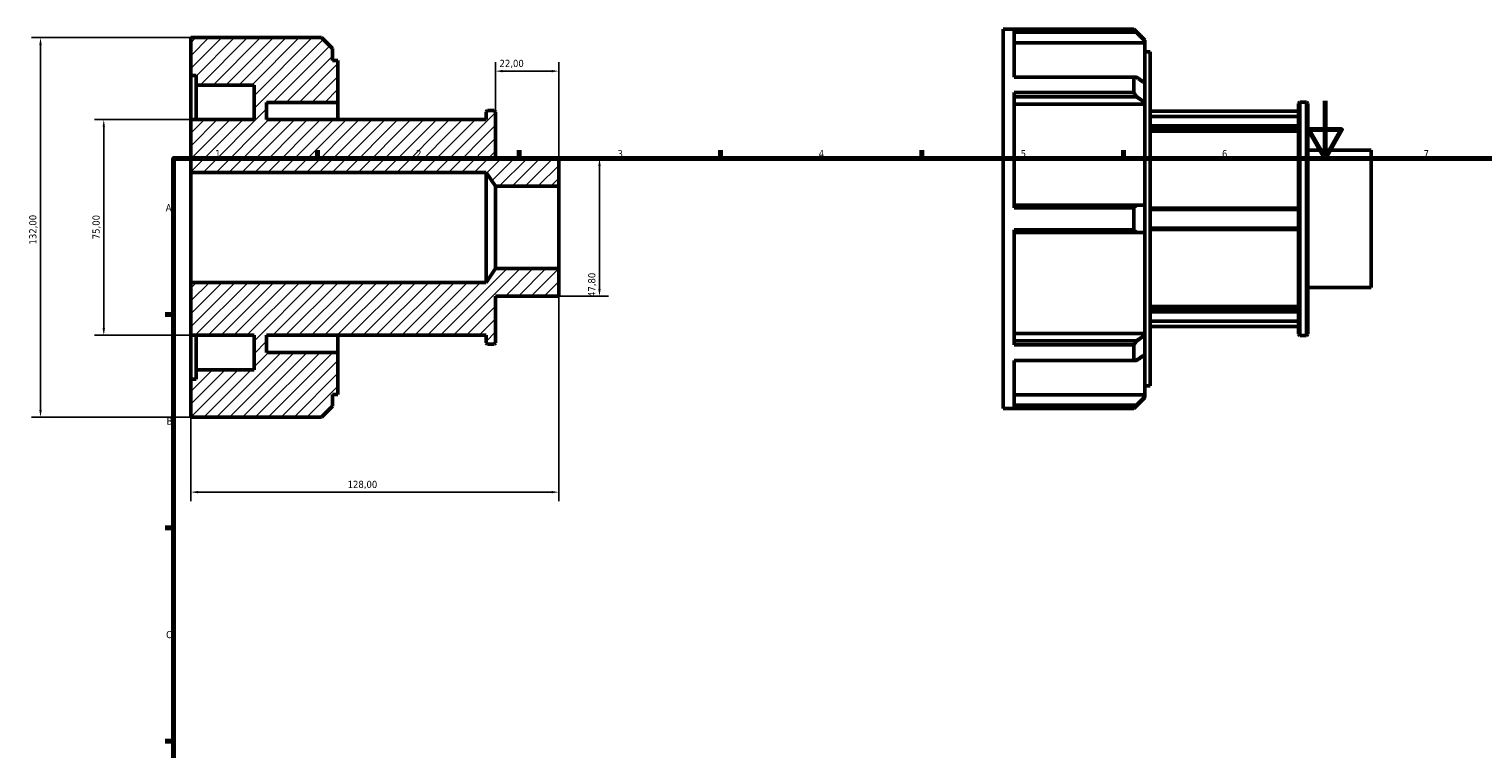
# Model space of a CAD drawing. Header units: millimetres. Extents: x -30 to 904, y -23 to 619.
# Tile 3 of 5: x -30 to 475, y 369 to 619. Entities that reach past the tile are written whole.
import ezdxf

# ---------------------------------------------------------------- set-up
doc = ezdxf.new("R2010")
doc.units = ezdxf.units.MM
for name, color, linetype, lineweight in [('Border (ISO)', 7, 'Continuous', 70), ('Dimension (ISO)', 7, 'Continuous', 25), ('Hatch (ISO)', 7, 'Continuous', 18), ('Visible (ISO)', 7, 'Continuous', 50)]:
    doc.layers.add(name, color=color, linetype=linetype, lineweight=lineweight)
doc.styles.add('Note Text (ISO)', font='tahoma.ttf')
doc.dimstyles.new('Default (ISO)', dxfattribs={"dimtxt": 2.5, "dimasz": 2.5, "dimexe": 3.175, "dimexo": 0, "dimgap": 0.762, "dimtad": 1, "dimrnd": 1e-08, "dimzin": 0, "dimtxsty": 'Note Text (ISO)', "dimcen": 0.09, "dimdle": 10, "dimclrd": 256, "dimclre": 256, "dimclrt": 232, "dimazin": 0, "dimtfac": 1.40208, "dimtmove": 0, "dimatfit": 3, "dimfxl": 1, "dimtolj": 1, "dimtzin": 0, "dimlwd": -1, "dimlwe": -1, "dimarcsym": 0})

# ---------------------------------------------------------------- blocks, each defined once
blk = doc.blocks.new('Borders Default Border')
at = {"layer": 'Border (ISO)'}
for p, q in [((70.08, 574), (70.08, 576.9)), ((140.17, 574), (140.17, 576.9)), ((210.25, 574), (210.25, 576.9)), ((280.33, 574), (280.33, 576.9)), ((350.42, 574), (350.42, 576.9)), ((20, 519.75), (17.1, 519.75)), ((20, 445.5), (17.1, 445.5)), ((20, 371.25), (17.1, 371.25))]:
    blk.add_line(p, q, dxfattribs=at)
at = {"layer": 'Border (ISO)', "flags": 128}
for points in [[(420.5, 594), (420.5, 574), (414.73, 584), (426.27, 584), (420.5, 574)], [(20, 20), (20, 574), (821, 574), (821, 20), (20, 20)]]:
    blk.add_lwpolyline(points, dxfattribs=at)
at = {"layer": 'Border (ISO)', "color": 232, "true_color": 0xca0064, "char_height": 2.5, "attachment_point": 7, "style": 'Note Text (ISO)'}
for s, insert in [('1', (34.48, 574.4)), ('2', (104.37, 574.4)), ('3', (174.43, 574.35)), ('4', (244.42, 574.4)), ('5', (314.64, 574.35)), ('6', (384.66, 574.35)), ('7', (454.77, 574.4)), ('A', (17.29, 555.62)), ('B', (17.59, 481.37)), ('C', (17.43, 407.08))]:
    blk.add_mtext(s, dxfattribs=dict(at, insert=insert))
blk = doc.blocks.new('*D7')
at = {"layer": 'Defpoints', "color": 0, "transparency": 16777216}
for p in [(132, 604.36), (132, 590.15), (154, 564.34)]:
    blk.add_point(p, dxfattribs=at)
at = {"layer": 'Dimension (ISO)', "transparency": 16777216}
for p, q in [((132, 590.15), (132, 607.53)), ((154, 564.34), (154, 607.53)), ((151.5, 604.36), (134.5, 604.36))]:
    blk.add_line(p, q, dxfattribs=at)
for points in [[(134.5, 604.77), (134.5, 603.94), (132, 604.36)], [(151.5, 604.77), (151.5, 603.94), (154, 604.36)]]:
    blk.add_solid(points, dxfattribs=at)
at = {"layer": 'Dimension (ISO)', "color": 232, "true_color": 0xca0064, "transparency": 16777216, "insert": (133.39, 608.29), "char_height": 2.5, "attachment_point": 1, "style": 'Note Text (ISO)'}
blk.add_mtext('\\A1;22,00', dxfattribs=at)
blk = doc.blocks.new('*D8')
at = {"layer": 'Defpoints', "color": 0, "transparency": 16777216}
for p in [(154, 573.9), (154, 526.1), (168.16, 526.1)]:
    blk.add_point(p, dxfattribs=at)
at = {"layer": 'Dimension (ISO)', "transparency": 16777216}
for p, q in [((154, 573.9), (171.34, 573.9)), ((168.16, 571.4), (168.16, 528.6)), ((154, 526.1), (171.34, 526.1))]:
    blk.add_line(p, q, dxfattribs=at)
for points in [[(167.74, 571.4), (168.58, 571.4), (168.16, 573.9)], [(167.74, 528.6), (168.58, 528.6), (168.16, 526.1)]]:
    blk.add_solid(points, dxfattribs=at)
at = {"layer": 'Dimension (ISO)', "color": 232, "true_color": 0xca0064, "transparency": 16777216, "insert": (164.22, 525.79), "char_height": 2.5, "attachment_point": 1, "rotation": 90, "style": 'Note Text (ISO)'}
blk.add_mtext('\\A1;47,80', dxfattribs=at)
blk = doc.blocks.new('*D9')
at = {"layer": 'Defpoints', "color": 0, "transparency": 16777216}
for p in [(26, 587.5), (-4.25, 512.5), (26, 512.5)]:
    blk.add_point(p, dxfattribs=at)
at = {"layer": 'Dimension (ISO)', "transparency": 16777216}
for p, q in [((26, 587.5), (-7.43, 587.5)), ((-4.25, 585), (-4.25, 515)), ((26, 512.5), (-7.43, 512.5))]:
    blk.add_line(p, q, dxfattribs=at)
for points in [[(-4.67, 585), (-3.84, 585), (-4.25, 587.5)], [(-4.67, 515), (-3.84, 515), (-4.25, 512.5)]]:
    blk.add_solid(points, dxfattribs=at)
at = {"layer": 'Dimension (ISO)', "color": 232, "true_color": 0xca0064, "transparency": 16777216, "insert": (-8.19, 545.88), "char_height": 2.5, "attachment_point": 1, "rotation": 90, "style": 'Note Text (ISO)'}
blk.add_mtext('\\A1;75,00', dxfattribs=at)
blk = doc.blocks.new('*D10')
at = {"layer": 'Defpoints', "color": 0, "transparency": 16777216}
for p in [(26, 616), (-26.26, 484), (26, 484)]:
    blk.add_point(p, dxfattribs=at)
at = {"layer": 'Dimension (ISO)', "transparency": 16777216}
for p, q in [((26, 616), (-29.43, 616)), ((-26.26, 613.5), (-26.26, 486.5)), ((26, 484), (-29.43, 484))]:
    blk.add_line(p, q, dxfattribs=at)
for points in [[(-26.67, 613.5), (-25.84, 613.5), (-26.26, 616)], [(-26.67, 486.5), (-25.84, 486.5), (-26.26, 484)]]:
    blk.add_solid(points, dxfattribs=at)
at = {"layer": 'Dimension (ISO)', "color": 232, "true_color": 0xca0064, "transparency": 16777216, "insert": (-30.19, 544.05), "char_height": 2.5, "attachment_point": 1, "rotation": 90, "style": 'Note Text (ISO)'}
blk.add_mtext('\\A1;132,00', dxfattribs=at)
blk = doc.blocks.new('*D12')
at = {"layer": 'Defpoints', "color": 0, "transparency": 16777216}
for p in [(154, 535.66), (26, 530.88), (26, 457.92)]:
    blk.add_point(p, dxfattribs=at)
at = {"layer": 'Dimension (ISO)', "transparency": 16777216}
for p, q in [((154, 535.66), (154, 454.74)), ((26, 530.88), (26, 454.74)), ((151.5, 457.92), (28.5, 457.92))]:
    blk.add_line(p, q, dxfattribs=at)
for points in [[(28.5, 458.33), (28.5, 457.5), (26, 457.92)], [(151.5, 458.33), (151.5, 457.5), (154, 457.92)]]:
    blk.add_solid(points, dxfattribs=at)
at = {"layer": 'Dimension (ISO)', "color": 232, "true_color": 0xca0064, "transparency": 16777216, "insert": (80.55, 461.86), "char_height": 2.5, "attachment_point": 1, "style": 'Note Text (ISO)'}
blk.add_mtext('\\A1;128,00', dxfattribs=at)

msp = doc.modelspace()

# ---------------------------------------------------------------- hatches: boundary and pattern name
at = {"layer": 'Hatch (ISO)'}
h = msp.add_hatch(dxfattribs=at)
h.set_pattern_fill('ANSI31', color=256, scale=25.4, style=0)
h.set_pattern_definition([(45, (0, 0), (-2.245064, 2.245064), [])])
h.paths.add_polyline_path([(132, 564.3409), (154, 564.3409), (154, 573.9015), (132, 573.9015), (132, 590.1545), (131.522, 590.6326), (129.178, 590.6326), (128.7, 590.1545), (128.7, 587.5), (52.4, 587.5), (52.4, 593.5), (77.2, 593.5), (77.2, 608.08), (75.28, 608.08), (75.28, 612.1758), (71.4558, 616), (26, 616), (26, 602.8), (27.92, 602.8), (27.92, 599.5), (48, 599.5), (48, 587.5), (26, 587.5), (26, 569.1212), (128.7, 569.1212)])
h.paths.add_polyline_path([(154, 535.6591), (132, 535.6591), (128.7, 530.8788), (26, 530.8788), (26, 512.5), (48, 512.5), (48, 500.5), (27.92, 500.5), (27.92, 497.2), (26, 497.2), (26, 484), (71.4558, 484), (75.28, 487.8242), (75.28, 491.92), (77.2, 491.92), (77.2, 506.5), (52.4, 506.5), (52.4, 512.5), (128.7, 512.5), (128.7, 509.8455), (129.178, 509.3675), (131.522, 509.3675), (132, 509.8455), (132, 526.0985), (154, 526.0985)])

# ---------------------------------------------------------------- linework, layer by layer
at = {"layer": 'Visible (ISO)'}
for p, q in [((308.5312, 486.9823), (308.5312, 618.9823)), ((308.5312, 618.9823), (353.987, 618.9823)), ((312.3712, 602.2785), (312.3712, 618.8713)), ((353.987, 618.8713), (312.3712, 618.8713)), ((312.3712, 617.8529), (354.9405, 617.8529)), ((353.987, 618.8713), (353.987, 618.9823)), ((357.8112, 615.1581), (353.987, 618.9823)), ((71.4558, 616), (26, 616)), ((26, 616), (26, 602.8)), ((75.28, 612.1758), (71.4558, 616)), ((75.28, 608.08), (75.28, 612.1758)), ((357.8112, 614.1759), (312.3712, 614.1759)), ((357.8112, 615.1581), (357.8112, 614.974)), ((357.8112, 614.974), (357.8112, 614.1759)), ((357.8112, 600.1973), (357.8112, 614.1759)), ((77.2, 608.08), (75.28, 608.08)), ((77.2, 593.5), (77.2, 608.08)), ((357.8112, 611.0623), (359.7312, 611.0623)), ((359.7312, 494.9023), (359.7312, 611.0623)), ((26, 602.8), (27.92, 602.8)), ((26, 587.5), (26, 602.8)), ((27.92, 602.8), (27.92, 599.5)), ((312.3712, 602.2785), (353.987, 602.2785)), ((353.987, 596.8673), (353.987, 602.2785)), ((27.92, 599.5), (48, 599.5)), ((27.92, 587.5), (27.92, 599.5)), ((48, 599.5), (48, 587.5)), ((312.3712, 556.8086), (312.3712, 596.8673)), ((353.987, 596.8673), (312.3712, 596.8673)), ((357.8112, 600.1973), (357.8112, 593.4369)), ((52.4, 587.5), (52.4, 593.5)), ((52.4, 593.5), (77.2, 593.5)), ((77.2, 587.5), (77.2, 593.5)), ((312.3712, 595.4726), (354.9405, 595.4726)), ((357.8112, 592.8725), (312.3712, 592.8725)), ((357.8112, 593.4369), (357.8112, 592.8725)), ((357.8112, 557.7626), (357.8112, 592.8725)), ((411.2312, 593.1368), (411.7092, 593.6149)), ((411.2312, 512.8278), (411.2312, 593.1368)), ((411.7092, 593.6149), (411.7092, 512.3498)), ((411.7092, 593.6149), (414.0532, 593.6149)), ((414.0532, 512.3498), (414.0532, 593.6149)), ((414.5312, 593.1368), (414.0532, 593.6149)), ((414.5312, 593.1368), (414.5312, 512.8278)), ((48, 587.5), (26, 587.5)), ((26, 587.5), (26, 569.1212)), ((128.7, 587.5), (52.4, 587.5)), ((129.178, 590.6326), (128.7, 590.1545)), ((128.7, 590.1545), (128.7, 587.5)), ((131.522, 590.6326), (129.178, 590.6326)), ((132, 590.1545), (131.522, 590.6326)), ((132, 573.9015), (132, 590.1545)), ((359.7312, 590.4823), (411.2312, 590.4823)), ((359.7312, 588.6009), (411.2312, 588.6009)), ((411.2312, 585.3271), (359.7312, 585.3271)), ((359.7312, 584.6381), (411.2312, 584.6381)), ((411.2312, 583.4205), (359.7312, 583.4205)), ((414.5312, 576.8838), (436.5312, 576.8838)), ((436.5312, 529.0808), (436.5312, 576.8838)), ((154, 573.9015), (132, 573.9015)), ((154, 564.3409), (154, 573.9015)), ((26, 569.1212), (128.7, 569.1212)), ((26, 530.8788), (26, 569.1212)), ((128.7, 569.1212), (132, 564.3409)), ((128.7, 530.8788), (128.7, 569.1212)), ((132, 564.3409), (154, 564.3409)), ((132, 535.6591), (132, 564.3409)), ((154, 535.6591), (154, 564.3409)), ((354.9405, 557.7626), (312.3712, 557.7626)), ((312.3712, 556.8086), (353.987, 556.8086)), ((353.987, 549.156), (353.987, 556.8086)), ((357.8112, 557.7626), (357.8112, 548.202)), ((411.2312, 556.7323), (359.7312, 556.7323)), ((359.7312, 556.2562), (411.2312, 556.2562)), ((312.3712, 509.0974), (312.3712, 549.156)), ((353.987, 549.156), (312.3712, 549.156)), ((312.3712, 548.202), (354.9405, 548.202)), ((357.8112, 513.0921), (357.8112, 548.202)), ((411.2312, 549.7084), (359.7312, 549.7084)), ((359.7312, 549.2323), (411.2312, 549.2323)), ((132, 535.6591), (128.7, 530.8788)), ((154, 535.6591), (132, 535.6591)), ((154, 526.0985), (154, 535.6591)), ((128.7, 530.8788), (26, 530.8788)), ((26, 530.8788), (26, 512.5)), ((132, 509.8455), (132, 526.0985)), ((132, 526.0985), (154, 526.0985)), ((414.5312, 529.0808), (436.5312, 529.0808)), ((359.7312, 522.5442), (411.2312, 522.5442)), ((411.2312, 521.3266), (359.7312, 521.3266)), ((359.7312, 520.6376), (411.2312, 520.6376)), ((411.2312, 517.3637), (359.7312, 517.3637)), ((26, 512.5), (48, 512.5)), ((26, 497.2), (26, 512.5)), ((27.92, 500.5), (27.92, 512.5)), ((48, 512.5), (48, 500.5)), ((52.4, 506.5), (52.4, 512.5)), ((52.4, 512.5), (128.7, 512.5)), ((77.2, 506.5), (77.2, 512.5)), ((128.7, 512.5), (128.7, 509.8455)), ((312.3712, 513.0921), (357.8112, 513.0921)), ((357.8112, 513.0921), (357.8112, 512.5277)), ((357.8112, 512.5277), (357.8112, 505.7674)), ((359.7312, 515.4823), (411.2312, 515.4823)), ((411.2312, 512.8278), (411.7092, 512.3498)), ((411.7092, 512.3498), (414.0532, 512.3498)), ((414.5312, 512.8278), (414.0532, 512.3498)), ((77.2, 506.5), (52.4, 506.5)), ((77.2, 491.92), (77.2, 506.5)), ((128.7, 509.8455), (129.178, 509.3675)), ((129.178, 509.3675), (131.522, 509.3675)), ((131.522, 509.3675), (132, 509.8455)), ((354.9405, 510.4921), (312.3712, 510.4921)), ((312.3712, 509.0974), (353.987, 509.0974)), ((353.987, 503.6862), (353.987, 509.0974)), ((357.8112, 491.7888), (357.8112, 505.7674)), ((312.3712, 487.0933), (312.3712, 503.6862)), ((353.987, 503.6862), (312.3712, 503.6862)), ((27.92, 497.2), (26, 497.2)), ((26, 497.2), (26, 484)), ((48, 500.5), (27.92, 500.5)), ((27.92, 500.5), (27.92, 497.2)), ((75.28, 487.8242), (75.28, 491.92)), ((75.28, 491.92), (77.2, 491.92)), ((312.3712, 491.7888), (357.8112, 491.7888)), ((357.8112, 490.8066), (353.987, 486.9823)), ((357.8112, 494.9023), (359.7312, 494.9023)), ((357.8112, 491.7888), (357.8112, 490.9906)), ((357.8112, 490.9906), (357.8112, 490.8066)), ((71.4558, 484), (75.28, 487.8242)), ((308.5312, 486.9823), (353.987, 486.9823)), ((354.9405, 488.1117), (312.3712, 488.1117)), ((312.3712, 487.0933), (353.987, 487.0933)), ((353.987, 486.9823), (353.987, 487.0933)), ((26, 484), (71.4558, 484))]:
    msp.add_line(p, q, dxfattribs=at)
for points, weights in [([(354.9405, 617.8529), (354.4712, 618.3584), (353.987, 618.8713)], [1.00036501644, 1.00023920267, 1]), ([(354.9405, 617.8529), (356.4084, 616.381), (357.8112, 614.974)], [1.00569292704, 1.00309927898, 1]), ([(353.987, 602.2785), (354.4712, 602.2555), (354.9405, 602.2329)], [1, 1.00023920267, 1.00036501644]), ([(357.8112, 600.1973), (356.4084, 601.1921), (354.9405, 602.2329)], [1, 1.00309927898, 1.00569292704]), ([(354.9405, 595.4726), (354.4712, 596.1649), (353.987, 596.8673)], [1.00036501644, 1.00023920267, 1]), ([(354.9405, 595.4726), (356.4084, 594.4318), (357.8112, 593.4369)], [1.00569292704, 1.00309927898, 1]), ([(353.987, 556.8086), (354.4712, 557.2891), (354.9405, 557.7626)], [1, 1.00023920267, 1.00036501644]), ([(357.8112, 557.7626), (356.4084, 557.7626), (354.9405, 557.7626)], [1, 1.00309927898, 1.00569292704]), ([(354.9405, 548.202), (354.4712, 548.6756), (353.987, 549.156)], [1.00036501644, 1.00023920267, 1]), ([(354.9405, 548.202), (356.4084, 548.202), (357.8112, 548.202)], [1.00569292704, 1.00309927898, 1]), ([(357.8112, 512.5277), (356.4084, 511.5329), (354.9405, 510.4921)], [1, 1.00309927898, 1.00569292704]), ([(353.987, 509.0974), (354.4712, 509.7998), (354.9405, 510.4921)], [1, 1.00023920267, 1.00036501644]), ([(354.9405, 503.7317), (356.4084, 504.7725), (357.8112, 505.7674)], [1.00569292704, 1.00309927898, 1]), ([(354.9405, 503.7317), (354.4712, 503.7091), (353.987, 503.6862)], [1.00036501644, 1.00023920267, 1]), ([(357.8112, 490.9906), (356.4084, 489.5836), (354.9405, 488.1117)], [1, 1.00309927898, 1.00569292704]), ([(353.987, 487.0933), (354.4712, 487.6062), (354.9405, 488.1117)], [1, 1.00023920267, 1.00036501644])]:
    msp.add_rational_spline(points, weights, degree=2, dxfattribs=at)

# ---------------------------------------------------------------- block references
msp.add_blockref('Borders Default Border', (0, 0))

# ---------------------------------------------------------------- dimensions: what is measured, and where the dimension line sits
at = {"layer": 'Dimension (ISO)'}
for base, p1, p2, angle, picture, middle in [((-26.2555, 484), (26, 616), (26, 484), 90, '*D10', (-26.2555, 549)), ((132, 604.3577), (154, 564.3409), (132, 590.1545), 180, '*D7', (137.5, 604.3577)), ((-4.255, 512.5), (26, 587.5), (26, 512.5), 90, '*D9', (-4.255, 550)), ((168.1614, 526.0985), (154, 573.9015), (154, 526.0985), 90, '*D8', (168.1614, 529.9595)), ((26, 457.9181), (154, 535.6591), (26, 530.8788), 180, '*D12', (85.5, 457.9181))]:
    dim = msp.add_linear_dim(base=base, p1=p1, p2=p2, angle=angle, dimstyle='Default (ISO)', override={"dimdec": 2, "dimtp": 0, "dimtm": 0, "dimtdec": 2, "dimtofl": 0, "dimatfit": 1}, dxfattribs=at)
    dim.commit()
    dim.dimension.update_dxf_attribs({"geometry": picture, "text_midpoint": middle, "dimtype": 160})

doc.saveas('drawing.dxf')
